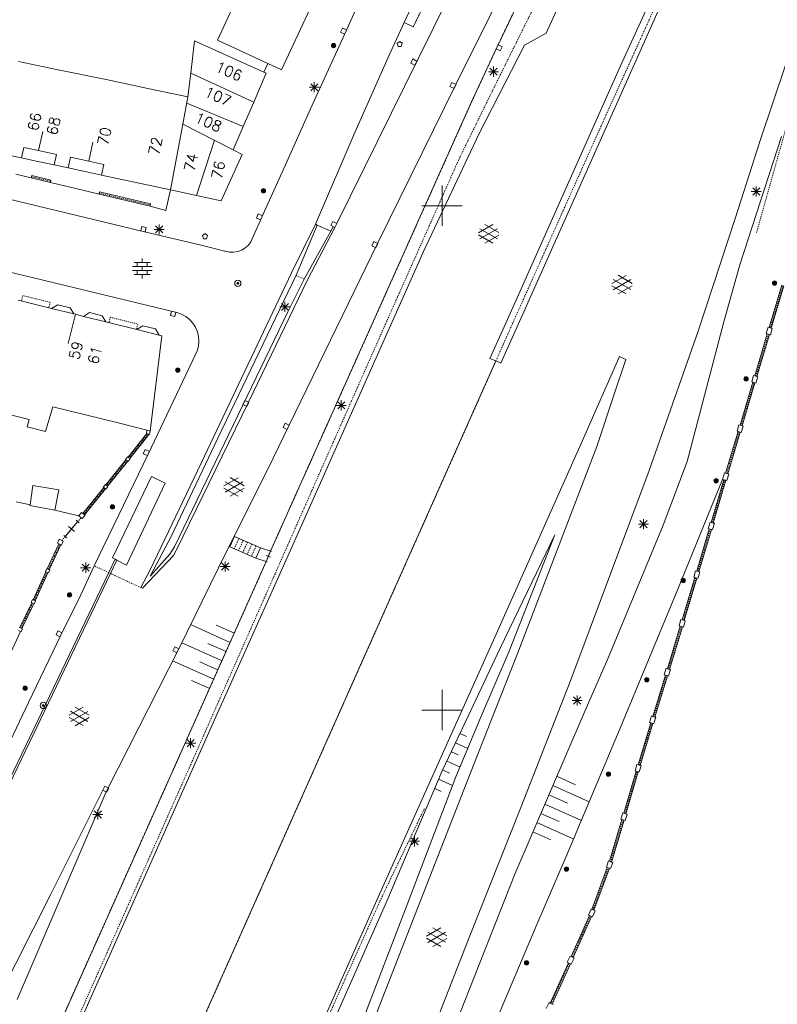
# Model space of a CAD drawing. Header units: millimetres. Extents: x 135944 to 142000, y 454200 to 456692.
# Tile 218 of 220: x 138308 to 138383, y 454771 to 454868. Entities that reach past the tile are written whole.
import ezdxf
from ezdxf.enums import TextEntityAlignment as Align

# ---------------------------------------------------------------- set-up
doc = ezdxf.new("R2010")
doc.units = ezdxf.units.MM
for name, pattern in [('TotaalGBKN2013X$0$DASHDOT', [1, 0.5, -0.25, 0, -0.25]), ('TotaalGBKN2013X$0$DOT', [0.25, 0, -0.25]), ('TotaalGBKN2013X$0$HIDDEN', [0.375, 0.25, -0.125])]:
    doc.linetypes.add(name, pattern=pattern)
doc.layers.get('0').update_dxf_attribs({"color": 251})
doc.layers.add('TotaalGBKN2013X$0$GBKN binnenstad 2009$0$SEMANT_ SYMB_', color=251, linetype='Continuous')
doc.styles.add('TotaalGBKN2013X$0$TXT', font='txt.shx')

# ---------------------------------------------------------------- blocks, each defined once
blk = doc.blocks.new('TotaalGBKN2013X$0$A$C7E336BC7')
at = {"linetype": 'TotaalGBKN2013X$0$DASHDOT', "lineweight": 0}
for p, q in [((138355791, 454863001), (138373551, 454898811)), ((138347151, 454867741), (138353251, 454880091)), ((138370510, 454868360), (138375257, 454879022)), ((138355461, 454865751), (138357271, 454869561)), ((138366270, 454859007), (138370510, 454868360)), ((138352901, 454860221), (138355461, 454865751)), ((138351691, 454854641), (138355791, 454863001)), ((138385164, 454861485), (138381161, 454847261)), ((138333000, 454815755), (138352901, 454860221)), ((138357043, 454838434), (138366270, 454859007)), ((138344101, 454837601), (138351691, 454854641)), ((138355340, 454834601), (138357043, 454838434)), ((138325801, 454796201), (138344101, 454837601)), ((138327055, 454771026), (138355340, 454834601)), ((138324631, 454796951), (138332576, 454814720)), ((138309661, 454763431), (138324631, 454796951)), ((138305892, 454751449), (138325801, 454796201)), ((138343954, 454781292), (138348289, 454790301)), ((138321330, 454730662), (138343954, 454781292)), ((138313617, 454740929), (138327055, 454771026))]:
    blk.add_line(p, q, dxfattribs=at)
at = {"linetype": 'Continuous', "lineweight": 0}
for p, q in [((138347151, 454867741), (138361921, 454897681)), ((138368533, 454885121), (138360320, 454867102)), ((138348180, 454884340), (138340689, 454867775)), ((138375777, 454881717), (138367704, 454863850)), ((138355664, 454880726), (138347654, 454864626)), ((138359502, 454878379), (138351379, 454862019)), ((138350231, 454876791), (138346248, 454868157)), ((138355461, 454865751), (138359951, 454875091)), ((138373493, 454873989), (138357564, 454838230)), ((138329394, 454869990), (138327746, 454866421)), ((138336886, 454869466), (138334087, 454863457)), ((138344751, 454864911), (138346248, 454868157)), ((138346248, 454868157), (138347151, 454867741)), ((138340689, 454867775), (138336958, 454859604)), ((138325471, 454866329), (138325091, 454863124)), ((138327580, 454865379), (138325471, 454866329)), ((138332726, 454864093), (138327746, 454866421)), ((138360320, 454867102), (138358174, 454865922)), ((138332339, 454863234), (138327580, 454865379)), ((138352901, 454860221), (138355461, 454865751)), ((138358174, 454865922), (138353667, 454857154)), ((138308019, 454864286), (138311765, 454863514)), ((138347654, 454864626), (138339557, 454848230)), ((138341361, 454857251), (138344751, 454864911)), ((138311765, 454863514), (138316710, 454862496)), ((138332726, 454864093), (138332339, 454863234)), ((138332581, 454863125), (138332339, 454863234)), ((138334087, 454863457), (138332726, 454864093)), ((138354601, 454863282), (138355601, 454863282)), ((138354747, 454862928), (138355455, 454863636)), ((138355455, 454862928), (138354747, 454863636)), ((138355101, 454862782), (138355101, 454863782)), ((138367704, 454863850), (138356496, 454838714)), ((138384094, 454864020), (138381531, 454856458)), ((138316710, 454862496), (138320822, 454861623)), ((138324813, 454860775), (138325091, 454863124)), ((138331342, 454860266), (138325091, 454863124)), ((138332581, 454863125), (138331342, 454860266)), ((138320822, 454861623), (138324813, 454860775)), ((138336839, 454861740), (138337839, 454861740)), ((138336985, 454861386), (138337693, 454862094)), ((138337693, 454861386), (138336985, 454862094)), ((138337339, 454861240), (138337339, 454862240)), ((138351379, 454862019), (138343613, 454846237)), ((138324305, 454858091), (138324813, 454860775)), ((138330295, 454857851), (138324695, 454860150)), ((138331342, 454860266), (138330295, 454857851)), ((138333000, 454815755), (138352901, 454860221)), ((138336958, 454859604), (138334474, 454854040)), ((138323072, 454851568), (138324305, 454858091)), ((138329286, 454855526), (138324305, 454858091)), ((138330295, 454857851), (138329286, 454855526)), ((138309997, 454855467), (138310411, 454857357)), ((138325674, 454851010), (138327428, 454856483)), ((138337467, 454848155), (138341361, 454857251)), ((138353667, 454857154), (138348171, 454845451)), ((138381531, 454856458), (138379108, 454848832)), ((138379517, 454844127), (138383640, 454856862)), ((138308533, 454855779), (138308316, 454854729)), ((138309997, 454855467), (138308533, 454855779)), ((138309997, 454855467), (138311770, 454855090)), ((138314971, 454854409), (138315389, 454856312)), ((138329286, 454855526), (138330172, 454855058)), ((138308316, 454854729), (138306027, 454855219)), ((138309767, 454854418), (138308316, 454854729)), ((138311770, 454855090), (138311545, 454854037)), ((138313160, 454854794), (138312948, 454853737)), ((138314971, 454854408), (138313160, 454854794)), ((138330172, 454855058), (138328099, 454850491)), ((138311545, 454854037), (138309767, 454854418)), ((138312948, 454853737), (138311545, 454854037)), ((138314744, 454853352), (138312948, 454853737)), ((138314971, 454854408), (138316467, 454854090)), ((138316467, 454854090), (138316234, 454853033)), ((138334474, 454854040), (138332388, 454849440)), ((138307744, 454853123), (138309270, 454852755)), ((138309326, 454852988), (138309270, 454852755)), ((138309270, 454852755), (138311177, 454852298)), ((138311233, 454852531), (138309326, 454852988)), ((138311177, 454852298), (138311233, 454852531)), ((138316234, 454853033), (138314744, 454853352)), ((138318876, 454852467), (138316234, 454853033)), ((138320357, 454847445), (138301894, 454851903)), ((138311177, 454852298), (138314509, 454851510)), ((138323072, 454851568), (138318876, 454852467)), ((138323072, 454851568), (138322618, 454849531)), ((138325674, 454851010), (138323072, 454851568)), ((138350000, 454850000), (138350000, 454852000)), ((138380797, 454851048), (138381505, 454851756)), ((138381505, 454851048), (138380797, 454851756)), ((138381151, 454850902), (138381151, 454851902)), ((138314509, 454851510), (138315996, 454851129)), ((138316051, 454851363), (138315996, 454851129)), ((138315996, 454851129), (138321057, 454849948)), ((138321112, 454850182), (138316051, 454851363)), ((138328099, 454850491), (138325674, 454851010)), ((138380651, 454851402), (138381651, 454851402)), ((138321057, 454849948), (138321112, 454850182)), ((138322618, 454849531), (138321057, 454849948)), ((138348000, 454850000), (138350000, 454850000)), ((138350000, 454850000), (138352000, 454850000)), ((138350000, 454848000), (138350000, 454850000)), ((138332388, 454849440), (138331046, 454846419)), ((138379108, 454848832), (138375403, 454837571)), ((138321461, 454847648), (138322461, 454847648)), ((138321607, 454847294), (138322315, 454848002)), ((138322315, 454847294), (138321607, 454848002)), ((138321961, 454847148), (138321961, 454848148)), ((138337467, 454848155), (138335085, 454843332)), ((138335530, 454843102), (138337622, 454848066)), ((138336653, 454842641), (138339365, 454847822)), ((138337467, 454848155), (138337622, 454848066)), ((138337622, 454848066), (138338991, 454847480)), ((138338991, 454847480), (138339222, 454847892)), ((138339222, 454847892), (138339365, 454847822)), ((138339557, 454848230), (138339365, 454847822)), ((138353625, 454847317), (138355027, 454848126)), ((138353762, 454846704), (138355495, 454847703)), ((138355495, 454846715), (138353763, 454847717)), ((138355625, 454847334), (138354239, 454848135)), ((138326118, 454846098), (138320357, 454847445)), ((138336318, 454842720), (138338991, 454847480)), ((138355026, 454846294), (138353625, 454847103)), ((138354239, 454846285), (138355625, 454847085)), ((138328483, 454845495), (138326118, 454846098)), ((138330494, 454845805), (138330140, 454845589)), ((138330800, 454846086), (138330494, 454845805)), ((138331046, 454846419), (138330800, 454846086)), ((138343613, 454846237), (138334839, 454828232)), ((138320280, 454844365), (138320280, 454844765)), ((138328524, 454845481), (138328483, 454845495)), ((138328928, 454845390), (138328524, 454845481)), ((138329343, 454845377), (138328928, 454845390)), ((138329752, 454845445), (138329343, 454845377)), ((138330140, 454845589), (138329752, 454845445)), ((138348171, 454845451), (138334835, 454815553)), ((138319300, 454843965), (138321260, 454843965)), ((138319480, 454844365), (138321080, 454844365)), ((138319780, 454843965), (138319780, 454844365)), ((138320280, 454843565), (138320280, 454843965)), ((138320780, 454843965), (138320780, 454844365)), ((138377944, 454838483), (138379517, 454844127)), ((138306501, 454843571), (138323717, 454839411)), ((138319300, 454843565), (138321260, 454843565)), ((138319480, 454843165), (138321080, 454843165)), ((138319780, 454843165), (138319780, 454843565)), ((138320280, 454842765), (138320280, 454843165)), ((138320780, 454843165), (138320780, 454843565)), ((138335085, 454843332), (138326131, 454824487)), ((138335530, 454843102), (138327782, 454826959)), ((138366839, 454842283), (138368241, 454843092)), ((138368839, 454842300), (138367453, 454843101)), ((138330820, 454830514), (138336653, 454842641)), ((138334702, 454839489), (138336318, 454842720)), ((138368240, 454841260), (138366839, 454842069)), ((138366976, 454841670), (138368709, 454842669)), ((138368709, 454841681), (138366977, 454842683)), ((138367453, 454841251), (138368839, 454842051)), ((138383691, 454842113), (138382435, 454837908)), ((138383900, 454842051), (138382644, 454837845)), ((138307985, 454840636), (138311291, 454839816)), ((138311897, 454840181), (138311291, 454839816)), ((138311291, 454839816), (138313492, 454839269)), ((138313128, 454839875), (138311897, 454840181)), ((138313492, 454839269), (138313128, 454839875)), ((138333927, 454839963), (138334927, 454839963)), ((138334073, 454839609), (138334781, 454840317)), ((138334781, 454839609), (138334073, 454840317)), ((138334427, 454839463), (138334427, 454840463)), ((138313650, 454839232), (138312928, 454836321)), ((138313492, 454839269), (138313650, 454839230)), ((138313650, 454839230), (138314462, 454839029)), ((138315067, 454839394), (138314462, 454839029)), ((138314462, 454839029), (138316663, 454838483)), ((138316299, 454839088), (138315067, 454839394)), ((138316663, 454838483), (138316299, 454839088)), ((138323469, 454816183), (138334702, 454839489)), ((138323717, 454839411), (138324172, 454839250)), ((138324172, 454839250), (138324595, 454839016)), ((138324595, 454839016), (138324973, 454838715)), ((138316663, 454838483), (138319745, 454837718)), ((138320352, 454838083), (138319745, 454837718)), ((138321583, 454837777), (138320352, 454838083)), ((138324973, 454838715), (138325297, 454838357)), ((138325297, 454838357), (138325557, 454837949)), ((138325557, 454837949), (138325746, 454837505)), ((138356496, 454838714), (138354745, 454834851)), ((138357564, 454838230), (138355838, 454834392)), ((138374317, 454824641), (138377944, 454838483)), ((138382315, 454837946), (138382130, 454837315)), ((138382435, 454837908), (138382315, 454837946)), ((138382644, 454837845), (138382435, 454837908)), ((138319745, 454837718), (138321947, 454837171)), ((138321051, 454827660), (138322237, 454837099)), ((138321947, 454837171), (138321583, 454837777)), ((138322237, 454837099), (138321947, 454837171)), ((138325746, 454837505), (138325860, 454837036)), ((138325860, 454837036), (138325894, 454836554)), ((138375403, 454837571), (138370518, 454823756)), ((138382247, 454837280), (138381001, 454833116)), ((138382457, 454837216), (138381210, 454833052)), ((138382130, 454837315), (138382247, 454837280)), ((138382247, 454837280), (138382457, 454837216)), ((138382553, 454837187), (138382457, 454837216)), ((138382744, 454837814), (138382553, 454837187)), ((138382644, 454837845), (138382744, 454837814)), ((138325849, 454836073), (138325725, 454835606)), ((138325894, 454836554), (138325849, 454836073)), ((138325526, 454835166), (138320855, 454825351)), ((138325725, 454835606), (138325526, 454835166)), ((138367578, 454835038), (138363910, 454826727)), ((138368213, 454834757), (138367578, 454835038)), ((138327055, 454771026), (138355340, 454834601)), ((138354745, 454834851), (138355340, 454834601)), ((138355838, 454834392), (138355340, 454834601)), ((138367058, 454831326), (138368213, 454834757)), ((138380886, 454833152), (138380701, 454832521)), ((138381001, 454833116), (138380886, 454833152)), ((138381210, 454833052), (138381001, 454833116)), ((138381315, 454833020), (138381124, 454832393)), ((138381210, 454833052), (138381315, 454833020)), ((138380812, 454832487), (138379541, 454828244)), ((138381023, 454832424), (138379751, 454828178)), ((138380701, 454832521), (138380812, 454832487)), ((138380812, 454832487), (138381023, 454832424)), ((138381124, 454832393), (138381023, 454832424)), ((138365346, 454826140), (138367058, 454831326)), ((138309055, 454828794), (138302937, 454830311)), ((138311406, 454830072), (138310679, 454827616)), ((138318030, 454828430), (138311406, 454830072)), ((138323686, 454815877), (138330820, 454830514)), ((138339511, 454830202), (138340511, 454830202)), ((138339657, 454829848), (138340365, 454830556)), ((138340365, 454829848), (138339657, 454830556)), ((138340011, 454829702), (138340011, 454830702)), ((138308874, 454828063), (138309055, 454828794)), ((138320726, 454827743), (138318030, 454828430)), ((138334839, 454828232), (138332730, 454823867)), ((138379430, 454828278), (138379245, 454827647)), ((138379541, 454828244), (138379430, 454828278)), ((138379751, 454828178), (138379541, 454828244)), ((138379859, 454828146), (138379668, 454827519)), ((138379751, 454828178), (138379859, 454828146)), ((138310679, 454827616), (138308874, 454828063)), ((138320739, 454827399), (138318873, 454825071)), ((138320973, 454827336), (138319045, 454824933)), ((138320726, 454827743), (138320688, 454827412)), ((138320688, 454827412), (138320739, 454827399)), ((138321051, 454827660), (138320726, 454827743)), ((138320739, 454827399), (138320973, 454827336)), ((138321010, 454827330), (138320973, 454827336)), ((138321051, 454827660), (138321010, 454827330)), ((138379352, 454827612), (138378112, 454823466)), ((138379562, 454827548), (138378320, 454823399)), ((138379245, 454827647), (138379352, 454827612)), ((138379352, 454827612), (138379562, 454827548)), ((138379668, 454827519), (138379562, 454827548)), ((138327782, 454826959), (138323163, 454817214)), ((138363910, 454826727), (138354961, 454806636)), ((138357439, 454805514), (138365346, 454826140)), ((138320855, 454825351), (138315516, 454814289)), ((138318666, 454824814), (138316669, 454822325)), ((138318840, 454824677), (138316841, 454822186)), ((138318830, 454825106), (138318623, 454824848)), ((138318623, 454824848), (138318666, 454824814)), ((138318666, 454824814), (138318840, 454824677)), ((138318873, 454825071), (138318830, 454825106)), ((138318883, 454824643), (138318840, 454824677)), ((138318873, 454825071), (138319045, 454824933)), ((138319088, 454824899), (138318883, 454824643)), ((138319045, 454824933), (138319088, 454824899)), ((138326131, 454824487), (138321056, 454813889)), ((138371918, 454818312), (138374317, 454824641)), ((138332730, 454823867), (138328644, 454815715)), ((138370518, 454823756), (138362777, 454803002)), ((138377817, 454822869), (138378002, 454823500)), ((138378002, 454823500), (138378112, 454823466)), ((138378320, 454823399), (138378112, 454823466)), ((138378431, 454823368), (138378240, 454822741)), ((138378320, 454823399), (138378431, 454823368)), ((138309431, 454822271), (138309160, 454820357)), ((138312011, 454821821), (138309431, 454822271)), ((138316627, 454822360), (138316420, 454822102)), ((138316669, 454822325), (138316627, 454822360)), ((138316669, 454822325), (138316841, 454822186)), ((138321209, 454823155), (138317335, 454815075)), ((138318705, 454814370), (138322556, 454822488)), ((138322556, 454822488), (138321209, 454823155)), ((138328373, 454822223), (138329775, 454823032)), ((138328510, 454821610), (138330243, 454822609)), ((138330243, 454821621), (138328511, 454822623)), ((138330373, 454822240), (138328987, 454823041)), ((138373382, 454811978), (138377817, 454822869)), ((138377925, 454822836), (138376683, 454818603)), ((138378136, 454822772), (138376894, 454818538)), ((138377817, 454822869), (138377925, 454822836)), ((138377925, 454822836), (138378136, 454822772)), ((138378240, 454822741), (138378136, 454822772)), ((138311611, 454819801), (138312011, 454821821)), ((138316463, 454822068), (138314391, 454819487)), ((138316635, 454821930), (138314563, 454819349)), ((138316420, 454822102), (138316463, 454822068)), ((138316463, 454822068), (138316635, 454821930)), ((138316677, 454821896), (138316635, 454821930)), ((138316884, 454822153), (138316677, 454821896)), ((138316841, 454822186), (138316884, 454822153)), ((138329774, 454821200), (138328373, 454822009)), ((138328987, 454821191), (138330373, 454821991)), ((138307774, 454820640), (138309160, 454820357)), ((138309151, 454820291), (138309160, 454820357)), ((138311611, 454819801), (138309151, 454820291)), ((138311611, 454819801), (138313989, 454819246)), ((138313989, 454819246), (138314264, 454819589)), ((138314264, 454819589), (138314391, 454819487)), ((138314607, 454819314), (138314332, 454818971)), ((138314391, 454819487), (138314563, 454819349)), ((138314563, 454819349), (138314607, 454819314)), ((138312643, 454817191), (138313891, 454818683)), ((138314041, 454818558), (138313742, 454818808)), ((138313989, 454819246), (138314212, 454819067)), ((138314332, 454818971), (138314212, 454819067)), ((138369472, 454818421), (138370472, 454818421)), ((138369618, 454818067), (138370326, 454818775)), ((138370326, 454818067), (138369618, 454818775)), ((138369972, 454817921), (138369972, 454818921)), ((138376567, 454818639), (138376382, 454818008)), ((138376683, 454818603), (138376567, 454818639)), ((138376894, 454818538), (138376683, 454818603)), ((138376996, 454818507), (138376805, 454817880)), ((138376894, 454818538), (138376996, 454818507)), ((138313566, 454817688), (138312969, 454818187)), ((138361178, 454817377), (138355773, 454806144)), ((138356652, 454805845), (138361178, 454817377)), ((138366512, 454805235), (138371918, 454818312)), ((138376498, 454817973), (138375250, 454813768)), ((138376708, 454817909), (138375459, 454813704)), ((138376382, 454818008), (138376498, 454817973)), ((138376498, 454817973), (138376708, 454817909)), ((138376805, 454817880), (138376708, 454817909)), ((138310865, 454813996), (138312018, 454816464)), ((138312055, 454816932), (138311869, 454816533)), ((138311869, 454816533), (138312018, 454816464)), ((138312219, 454816371), (138312018, 454816464)), ((138312322, 454816808), (138312055, 454816932)), ((138312455, 454816748), (138312269, 454816348)), ((138312322, 454816808), (138312455, 454816748)), ((138312793, 454817066), (138312493, 454817316)), ((138323163, 454817214), (138321069, 454813265)), ((138328975, 454816183), (138329436, 454817213)), ((138329436, 454817213), (138331990, 454816068)), ((138311067, 454813905), (138312219, 454816371)), ((138312269, 454816348), (138312219, 454816371)), ((138321069, 454813265), (138323012, 454815457)), ((138323012, 454815457), (138323469, 454816183)), ((138323394, 454815329), (138323686, 454815877)), ((138328644, 454815715), (138323900, 454806081)), ((138334835, 454815553), (138326588, 454797116)), ((138331531, 454815041), (138328975, 454816183)), ((138331990, 454816068), (138331531, 454815041)), ((138333000, 454815755), (138331990, 454816068)), ((138332576, 454814720), (138333000, 454815755)), ((138333104, 454815713), (138332897, 454815798)), ((138314320, 454813756), (138315028, 454814464)), ((138315028, 454813756), (138314320, 454814464)), ((138314674, 454813610), (138314674, 454814610)), ((138317598, 454814939), (138316962, 454813616)), ((138317776, 454814848), (138317143, 454813532)), ((138317335, 454815075), (138317598, 454814939)), ((138317598, 454814939), (138317776, 454814848)), ((138317776, 454814848), (138318705, 454814370)), ((138320321, 454812067), (138323394, 454815329)), ((138332576, 454814720), (138324631, 454796951)), ((138328147, 454813878), (138328855, 454814586)), ((138328855, 454813878), (138328147, 454814586)), ((138328501, 454813732), (138328501, 454814732)), ((138331531, 454815041), (138332576, 454814720)), ((138332680, 454814678), (138332472, 454814762)), ((138332995, 454815152), (138332581, 454815322)), ((138316962, 454813616), (138293375, 454764532)), ((138317143, 454813532), (138293556, 454764447)), ((138309458, 454810930), (138310728, 454813698)), ((138309658, 454810838), (138310928, 454813606)), ((138310815, 454814019), (138310678, 454813721)), ((138310678, 454813721), (138310728, 454813698)), ((138310928, 454813606), (138310728, 454813698)), ((138310865, 454813996), (138310815, 454814019)), ((138311067, 454813905), (138310865, 454813996)), ((138310978, 454813583), (138310928, 454813606)), ((138311116, 454813883), (138310978, 454813583)), ((138311067, 454813905), (138311116, 454813883)), ((138314174, 454814110), (138315174, 454814110)), ((138315516, 454814289), (138314179, 454811424)), ((138321056, 454813889), (138320155, 454812131)), ((138328001, 454814232), (138329001, 454814232)), ((138375134, 454813805), (138374949, 454813174)), ((138375250, 454813768), (138375134, 454813805)), ((138375459, 454813704), (138375250, 454813768)), ((138375563, 454813673), (138375372, 454813046)), ((138375459, 454813704), (138375563, 454813673)), ((138375062, 454813137), (138373805, 454808928)), ((138375271, 454813074), (138374014, 454808864)), ((138374949, 454813174), (138375062, 454813137)), ((138375062, 454813137), (138375271, 454813074)), ((138375372, 454813046), (138375271, 454813074)), ((138320155, 454812131), (138320321, 454812067)), ((138367671, 454798215), (138373382, 454811978)), ((138308152, 454808178), (138309319, 454810631)), ((138308351, 454808086), (138309518, 454810539)), ((138309410, 454810952), (138309268, 454810654)), ((138309268, 454810654), (138309319, 454810631)), ((138309518, 454810539), (138309319, 454810631)), ((138309458, 454810930), (138309410, 454810952)), ((138309658, 454810838), (138309458, 454810930)), ((138309568, 454810516), (138309518, 454810539)), ((138309710, 454810814), (138309568, 454810516)), ((138309658, 454810838), (138309710, 454810814)), ((138314179, 454811424), (138312224, 454807426)), ((138373688, 454808964), (138373503, 454808333)), ((138373805, 454808928), (138373688, 454808964)), ((138374014, 454808864), (138373805, 454808928)), ((138374117, 454808832), (138373926, 454808205)), ((138374014, 454808864), (138374117, 454808832)), ((138307042, 454805259), (138308212, 454807788)), ((138308212, 454807788), (138308012, 454807880)), ((138308152, 454808178), (138308100, 454808202)), ((138308351, 454808086), (138308152, 454808178)), ((138308262, 454807765), (138308212, 454807788)), ((138308400, 454808064), (138308262, 454807765)), ((138308351, 454808086), (138308400, 454808064)), ((138329010, 454806705), (138325061, 454808461)), ((138329412, 454807621), (138327610, 454808422)), ((138373614, 454808296), (138372338, 454804097)), ((138373825, 454808233), (138372548, 454804032)), ((138373503, 454808333), (138373614, 454808296)), ((138373614, 454808296), (138373825, 454808233)), ((138373926, 454808205), (138373825, 454808233)), ((138312224, 454807426), (138309013, 454800742)), ((138328201, 454804876), (138324190, 454806660)), ((138354961, 454806636), (138343660, 454781440)), ((138323900, 454806081), (138316903, 454792282)), ((138328594, 454805796), (138326798, 454806595)), ((138355773, 454806144), (138352576, 454799404)), ((138353821, 454799211), (138356652, 454805845)), ((138327374, 454803055), (138323285, 454804873)), ((138327754, 454803980), (138325985, 454804767)), ((138355282, 454799985), (138357439, 454805514)), ((138364087, 454799732), (138366512, 454805235)), ((138372217, 454804134), (138372032, 454803503)), ((138372338, 454804097), (138372217, 454804134)), ((138372548, 454804032), (138372338, 454804097)), ((138372646, 454804002), (138372455, 454803375)), ((138372548, 454804032), (138372646, 454804002)), ((138326972, 454802140), (138325172, 454802940)), ((138362777, 454803002), (138357822, 454790333)), ((138372145, 454803467), (138370888, 454799370)), ((138372355, 454803402), (138371097, 454799306)), ((138372032, 454803503), (138372145, 454803467)), ((138372145, 454803467), (138372355, 454803402)), ((138372455, 454803375), (138372355, 454803402)), ((138350000, 454800000), (138350000, 454802000)), ((138362902, 454800941), (138363902, 454800941)), ((138363048, 454800587), (138363756, 454801295)), ((138363756, 454800587), (138363048, 454801295)), ((138363402, 454800441), (138363402, 454801441)), ((138309013, 454800742), (138303222, 454788604)), ((138313029, 454799473), (138314431, 454800282)), ((138313166, 454798860), (138314899, 454799859)), ((138314899, 454798871), (138313167, 454799873)), ((138315029, 454799490), (138313643, 454800291)), ((138348000, 454800000), (138350000, 454800000)), ((138350000, 454800000), (138352000, 454800000)), ((138350000, 454798000), (138350000, 454800000)), ((138352450, 454792860), (138355282, 454799985)), ((138314430, 454798450), (138313029, 454799259)), ((138313643, 454798441), (138315029, 454799241)), ((138352576, 454799404), (138350019, 454793966)), ((138351375, 454793377), (138353821, 454799211)), ((138357204, 454783709), (138364087, 454799732)), ((138370768, 454799407), (138370583, 454798776)), ((138370888, 454799370), (138370768, 454799407)), ((138371097, 454799306), (138370888, 454799370)), ((138371197, 454799275), (138371006, 454798648)), ((138371097, 454799306), (138371197, 454799275)), ((138362322, 454785489), (138367671, 454798215)), ((138369432, 454794576), (138370695, 454798741)), ((138369642, 454794512), (138370905, 454798677)), ((138370583, 454798776), (138370695, 454798741)), ((138370695, 454798741), (138370905, 454798677)), ((138371006, 454798648), (138370905, 454798677)), ((138326588, 454797116), (138305255, 454749157)), ((138324631, 454796951), (138309661, 454763431)), ((138324727, 454796358), (138325435, 454797066)), ((138325435, 454796358), (138324727, 454797066)), ((138325081, 454796212), (138325081, 454797212)), ((138351769, 454797669), (138352421, 454797369)), ((138324581, 454796712), (138325581, 454796712)), ((138351351, 454796761), (138352571, 454796199)), ((138350514, 454794944), (138351806, 454794349)), ((138350933, 454795853), (138351585, 454795552)), ((138350019, 454793966), (138344517, 454781059)), ((138350060, 454794053), (138350749, 454793735)), ((138368026, 454789768), (138369244, 454793946)), ((138369314, 454794613), (138369132, 454793983)), ((138369132, 454793983), (138369244, 454793946)), ((138369244, 454793946), (138369456, 454793884)), ((138369432, 454794576), (138369314, 454794613)), ((138369642, 454794512), (138369432, 454794576)), ((138369747, 454794480), (138369556, 454793854)), ((138369642, 454794512), (138369747, 454794480)), ((138346360, 454780185), (138351375, 454793377)), ((138349664, 454793133), (138351039, 454792501)), ((138361367, 454793437), (138363245, 454792596)), ((138368236, 454789700), (138369456, 454793884)), ((138369556, 454793854), (138369456, 454793884)), ((138311221, 454781749), (138316365, 454792041)), ((138316365, 454792041), (138316703, 454791878)), ((138316903, 454792282), (138316703, 454791878)), ((138347382, 454779833), (138352450, 454792860)), ((138349272, 454792214), (138349913, 454791919)), ((138360970, 454792518), (138364590, 454790900)), ((138316703, 454791878), (138307888, 454771293)), ((138360587, 454791594), (138362429, 454790770)), ((138315881, 454789142), (138315881, 454790142)), ((138357822, 454790333), (138352618, 454777271)), ((138360181, 454790680), (138363817, 454789054)), ((138315381, 454789642), (138316381, 454789642)), ((138315527, 454789288), (138316235, 454789996)), ((138316235, 454789288), (138315527, 454789996)), ((138359802, 454789754), (138361613, 454788945)), ((138366597, 454785002), (138367840, 454789139)), ((138366805, 454784931), (138368050, 454789072)), ((138367918, 454789803), (138367727, 454789176)), ((138367727, 454789176), (138367840, 454789139)), ((138367840, 454789139), (138368050, 454789072)), ((138368026, 454789768), (138367918, 454789803)), ((138368236, 454789700), (138368026, 454789768)), ((138368151, 454789040), (138368050, 454789072)), ((138368350, 454789664), (138368151, 454789040)), ((138368236, 454789700), (138368350, 454789664)), ((138359394, 454788841), (138363015, 454787222)), ((138346927, 454786628), (138347635, 454787336)), ((138347635, 454786628), (138346927, 454787336)), ((138347281, 454786482), (138347281, 454787482)), ((138359007, 454787918), (138360796, 454787119)), ((138346781, 454786982), (138347781, 454786982)), ((138359406, 454778742), (138362322, 454785489)), ((138364863, 454780231), (138366386, 454784378)), ((138365065, 454780144), (138366595, 454784308)), ((138366492, 454785038), (138366289, 454784414)), ((138366289, 454784414), (138366386, 454784378)), ((138366386, 454784378), (138366595, 454784308)), ((138366597, 454785002), (138366492, 454785038)), ((138366711, 454784271), (138366595, 454784308)), ((138366805, 454784931), (138366597, 454785002)), ((138366919, 454784892), (138366711, 454784271)), ((138366805, 454784931), (138366919, 454784892)), ((138350761, 454767372), (138357204, 454783709)), ((138301295, 454762146), (138311221, 454781749)), ((138343660, 454781440), (138335993, 454764212)), ((138344517, 454781059), (138322762, 454731762)), ((138364772, 454780270), (138364523, 454779663)), ((138364863, 454780231), (138364772, 454780270)), ((138326864, 454729776), (138346360, 454780185)), ((138327701, 454729462), (138347382, 454779833)), ((138362796, 454775547), (138364613, 454779625)), ((138362993, 454775451), (138364816, 454779539)), ((138364523, 454779663), (138364613, 454779625)), ((138364613, 454779625), (138364816, 454779539)), ((138364932, 454779490), (138364816, 454779539)), ((138365065, 454780144), (138364863, 454780231)), ((138365187, 454780093), (138364932, 454779490)), ((138365065, 454780144), (138365187, 454780093)), ((138348469, 454777579), (138349871, 454778388)), ((138350469, 454777596), (138349083, 454778397)), ((138350831, 454758522), (138359406, 454778742)), ((138349870, 454776556), (138348469, 454777365)), ((138348606, 454776966), (138350339, 454777965)), ((138350339, 454776977), (138348607, 454777979)), ((138349083, 454776547), (138350469, 454777347)), ((138352618, 454777271), (138332909, 454727091)), ((138362696, 454775596), (138362417, 454775002)), ((138362796, 454775547), (138362696, 454775596)), ((138362993, 454775451), (138362796, 454775547)), ((138363102, 454775398), (138362817, 454774808)), ((138362993, 454775451), (138363102, 454775398)), ((138360704, 454770948), (138362525, 454774949)), ((138360903, 454770851), (138362722, 454774850)), ((138362417, 454775002), (138362525, 454774949)), ((138362525, 454774949), (138362722, 454774850)), ((138362817, 454774808), (138362722, 454774850)), ((138313617, 454740929), (138327055, 454771026)), ((138360614, 454770992), (138360335, 454770398)), ((138360704, 454770948), (138360614, 454770992)), ((138360903, 454770851), (138360704, 454770948)), ((138360903, 454770851), (138361020, 454770794))]:
    blk.add_line(p, q, dxfattribs=at)
at = {"linetype": 'TotaalGBKN2013X$0$HIDDEN', "lineweight": 0}
for p, q in [((138309298, 454852872), (138311205, 454852415)), ((138316023, 454851246), (138321084, 454850065)), ((138335530, 454843102), (138336318, 454842720)), ((138383794, 454842078), (138382540, 454837880)), ((138382353, 454837251), (138381106, 454833086)), ((138380918, 454832457), (138379646, 454828210)), ((138320853, 454827371), (138318955, 454825005)), ((138379457, 454827580), (138378215, 454823431)), ((138318750, 454824749), (138316751, 454822258)), ((138378028, 454822797), (138376789, 454818572)), ((138316545, 454822002), (138314473, 454819421)), ((138376603, 454817942), (138375354, 454813735)), ((138310967, 454813952), (138312119, 454816418)), ((138329401, 454815992), (138329861, 454817021)), ((138329827, 454815802), (138330287, 454816831)), ((138330253, 454815612), (138330713, 454816641)), ((138330679, 454815421), (138331139, 454816450)), ((138331105, 454815231), (138331565, 454816260)), ((138309558, 454810884), (138310828, 454813652)), ((138316962, 454813616), (138315516, 454814289)), ((138317143, 454813532), (138316962, 454813616)), ((138320155, 454812131), (138317143, 454813532)), ((138375166, 454813105), (138373910, 454808897)), ((138308252, 454808133), (138309419, 454810586)), ((138373720, 454808265), (138372443, 454804065)), ((138372250, 454803434), (138370993, 454799341)), ((138369537, 454794545), (138370800, 454798709)), ((138368130, 454789731), (138369350, 454793915)), ((138366700, 454784964), (138367945, 454789105)), ((138364962, 454780182), (138366492, 454784346)), ((138362893, 454775497), (138364716, 454779584)), ((138360803, 454770898), (138362622, 454774896))]:
    blk.add_line(p, q, dxfattribs=at)
at = {"linetype": 'TotaalGBKN2013X$0$DOT', "lineweight": 0}
for p, q in [((138308438, 454841091), (138308305, 454840557)), ((138311153, 454840417), (138308438, 454841091)), ((138311153, 454840417), (138311020, 454839883)), ((138317116, 454838938), (138316983, 454838403)), ((138317116, 454838938), (138319830, 454838264)), ((138319830, 454838264), (138319697, 454837729)), ((138312322, 454816808), (138314212, 454819067)), ((138332576, 454814720), (138333000, 454815755))]:
    blk.add_line(p, q, dxfattribs=at)
at = {"linetype": 'Continuous', "lineweight": 0}
for points in [[(138340528, 454867421), (138340118, 454867608), (138339932, 454867198), (138340341, 454867012)], [(138340529, 454867421), (138340119, 454867608), (138339933, 454867198), (138340342, 454867012)], [(138345665, 454865782), (138345958, 454865782), (138346061, 454866100), (138345811, 454866282), (138345561, 454866100), (138345665, 454865782)], [(138355363, 454865544), (138355771, 454865353), (138355962, 454865760), (138355554, 454865951)], [(138346909, 454864138), (138347312, 454863939), (138347512, 454864342), (138347108, 454864542), (138346909, 454864138)], [(138350785, 454861811), (138351189, 454861612), (138351388, 454862016), (138350984, 454862215), (138350785, 454861811)], [(138332195, 454849004), (138331784, 454849188), (138331601, 454848778), (138332011, 454848594)], [(138320576, 454847394), (138320680, 454847832), (138320242, 454847935), (138320138, 454847497)], [(138338963, 454848023), (138339366, 454847824), (138339566, 454848227), (138339162, 454848427), (138338963, 454848023)], [(138326364, 454846729), (138326657, 454846729), (138326760, 454847047), (138326510, 454847229), (138326260, 454847047), (138326364, 454846729)], [(138343029, 454846029), (138343433, 454845830), (138343632, 454846234), (138343228, 454846433), (138343029, 454846029)], [(138323185, 454839541), (138323079, 454839103), (138323517, 454838998), (138323623, 454839435)], [(138330244, 454830292), (138330649, 454830095), (138330846, 454830499), (138330441, 454830696), (138330244, 454830292)], [(138334251, 454828021), (138334655, 454827821), (138334854, 454828225), (138334451, 454828424), (138334251, 454828021)], [(138320985, 454825621), (138320579, 454825816), (138320384, 454825410), (138320790, 454825216)], [(138312335, 454807655), (138311929, 454807850), (138311734, 454807444), (138312140, 454807250)], [(138323307, 454805874), (138323711, 454805674), (138323910, 454806078), (138323507, 454806277), (138323307, 454805874)], [(138316365, 454792045), (138316771, 454791850), (138316965, 454792256), (138316559, 454792450), (138316365, 454792045)]]:
    blk.add_lwpolyline(points, dxfattribs=at)
for centre, radius in [((138339242, 454865870), 215), ((138339242, 454865870), 155), ((138339242, 454865870), 95), ((138339242, 454865870), 35), ((138332300, 454851473), 215), ((138332300, 454851473), 155), ((138332300, 454851473), 95), ((138332300, 454851473), 35), ((138329754, 454842300), 310), ((138329754, 454842300), 95), ((138329754, 454842300), 35), ((138329754, 454842300), 22.4), ((138382961, 454842330), 215), ((138382961, 454842330), 155), ((138382961, 454842330), 95), ((138382961, 454842330), 35), ((138323799, 454833702), 215), ((138323799, 454833702), 155), ((138323799, 454833702), 95), ((138323799, 454833702), 35), ((138380145, 454832822), 215), ((138380145, 454832822), 155), ((138380145, 454832822), 95), ((138380145, 454832822), 35), ((138377164, 454822730), 215), ((138377164, 454822730), 155), ((138377164, 454822730), 95), ((138377164, 454822730), 35), ((138317326, 454820131), 215), ((138317326, 454820131), 155), ((138317326, 454820131), 95), ((138317326, 454820131), 35), ((138373916, 454812842), 215), ((138373916, 454812842), 155), ((138373916, 454812842), 95), ((138373916, 454812842), 35), ((138313074, 454811410), 215), ((138313074, 454811410), 155), ((138313074, 454811410), 95), ((138313074, 454811410), 35), ((138370299, 454803005), 215), ((138370299, 454803005), 155), ((138370299, 454803005), 95), ((138370299, 454803005), 35), ((138308670, 454802155), 215), ((138308670, 454802155), 155), ((138308670, 454802155), 95), ((138308670, 454802155), 35), ((138310464, 454800451), 310), ((138310464, 454800451), 95), ((138310464, 454800451), 35), ((138310464, 454800451), 22.4), ((138366500, 454793654), 215), ((138366500, 454793654), 155), ((138366500, 454793654), 95), ((138366500, 454793654), 35), ((138362331, 454784230), 215), ((138362331, 454784230), 155), ((138362331, 454784230), 95), ((138362331, 454784230), 35), ((138358375, 454774936), 215), ((138358375, 454774936), 155), ((138358375, 454774936), 95), ((138358375, 454774936), 35)]:
    blk.add_circle(centre, radius, dxfattribs=at)
at = {"linetype": 'Continuous', "lineweight": 0, "style": 'TotaalGBKN2013X$0$TXT'}
for s, rotation, p in [('106', 336.5481, (138330117, 454862788)), ('107', 336.5481, (138329027, 454860297)), ('108', 336.5481, (138328077, 454857739)), ('59', 76.0674, (138313920, 454836534)), ('61', 76.0674, (138315796, 454836075))]:
    blk.add_text(s, height=1054, rotation=rotation, dxfattribs=at).set_placement(p, align=Align.MIDDLE_RIGHT)
for s, rotation, p in [('66', 77.6435, (138309410, 454857441)), ('68', 77.6435, (138311293, 454857024)), ('70', 77.6435, (138316339, 454855994)), ('72', 77.6435, (138321399, 454855035)), ('74', 77.6435, (138324921, 454853416)), ('76', 77.9121, (138327626, 454852656))]:
    blk.add_text(s, height=1054, rotation=rotation, dxfattribs=at).set_placement(p, align=Align.MIDDLE_LEFT)

msp = doc.modelspace()

# ---------------------------------------------------------------- block references
at = {"layer": 'TotaalGBKN2013X$0$GBKN binnenstad 2009$0$SEMANT_ SYMB_', "xscale": 0.0009999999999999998, "yscale": 0.0009999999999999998, "zscale": 0.0009999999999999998}
msp.add_blockref('TotaalGBKN2013X$0$A$C7E336BC7', (0, 0), dxfattribs=at)

doc.saveas('drawing.dxf')
